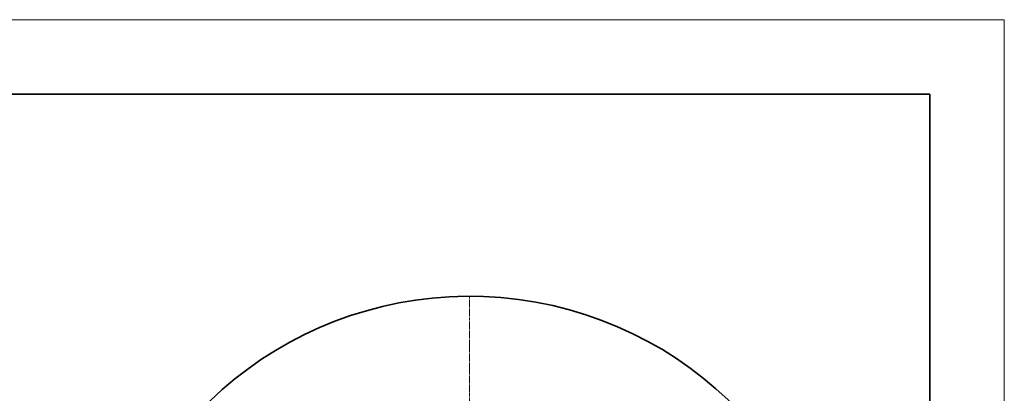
# Model space of a CAD drawing. Header units: millimetres. Extents: x -4455 to 4455, y -3150 to 3150.
# Tile 22 of 22: x 491 to 4455, y 1645 to 3150. Entities that reach past the tile are written whole.
import ezdxf

# ---------------------------------------------------------------- set-up
doc = ezdxf.new("R2010")
doc.units = ezdxf.units.MM
doc.linetypes.add('点画线', pattern=[18, 12, -2, 2, -2])
for name, color, linetype, lineweight in [('中心线层', 1, '点画线', 18), ('粗实线层', 7, 'Continuous', 35), ('细实线层', 7, 'Continuous', 18)]:
    doc.layers.add(name, color=color, linetype=linetype, lineweight=lineweight)

# ---------------------------------------------------------------- blocks, each defined once
blk = doc.blocks.new('*X19')
at = {"layer": '粗实线层'}
for p, q in [((138.5, 95), (-138.5, 95)), ((138.5, -95), (138.5, 95))]:
    blk.add_line(p, q, dxfattribs=at)
at = {"layer": '细实线层'}
for p, q in [((148.5, 105), (-148.5, 105)), ((148.5, -105), (148.5, 105))]:
    blk.add_line(p, q, dxfattribs=at)

msp = doc.modelspace()

# ---------------------------------------------------------------- linework, layer by layer
at = {"layer": '中心线层'}
msp.add_line((2301.823, -978.073), (2301.823, 2036.273), dxfattribs=at)
at = {"layer": '粗实线层', "color": 9}
msp.add_arc((2301.823, 529.1), 1507.173, 195, 165, dxfattribs=at)

# ---------------------------------------------------------------- block references
at = {"layer": '粗实线层', "xscale": 30, "yscale": 30, "zscale": 30}
msp.add_blockref('*X19', (0, 0), dxfattribs=at)

doc.saveas('drawing.dxf')
